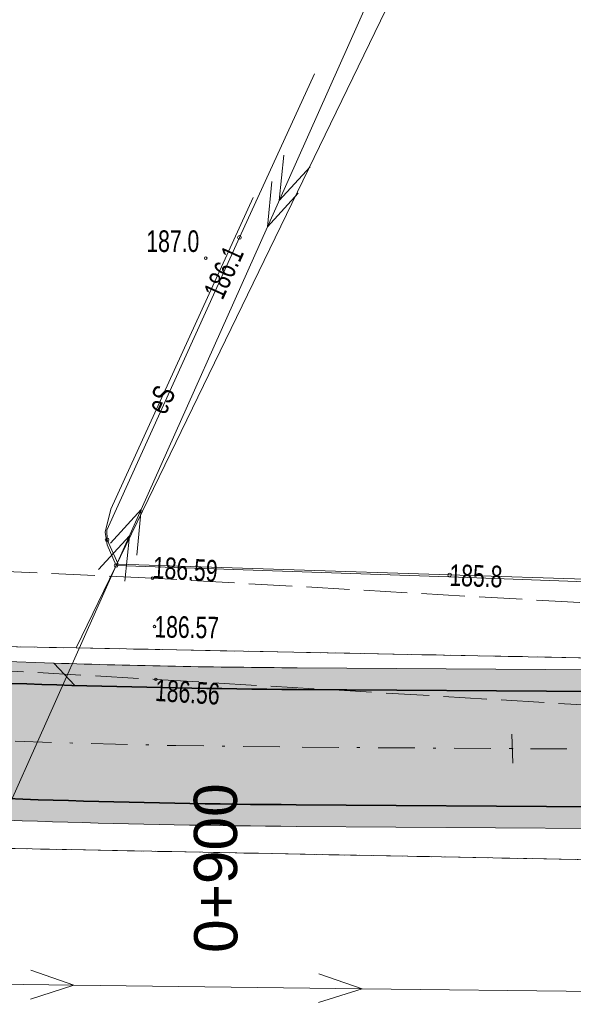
# Model space of a CAD drawing. Header units: millimetres. Extents: x 1024 to 29474, y -14562 to 6512.
# Tile 15 of 83: x 20872 to 20891, y 3050 to 3084. Entities that reach past the tile are written whole.
import ezdxf
from ezdxf.enums import TextEntityAlignment as Align

# ---------------------------------------------------------------- set-up
doc = ezdxf.new("R2010")
doc.units = ezdxf.units.MM
for name, pattern in [('2_OTKJ', [2, 1.5, -0.5]), ('4_SUEP_A', [0]), ('4_SUTP_A', [0]), ('DASHDOT', [25.4, 12.7, -6.35, 0, -6.35]), ('EGDE', [0]), ('EGKK', [2, 1.5, -0.5]), ('EGUG', [1, 0.5, -0.5])]:
    doc.linetypes.add(name, pattern=pattern)
for name, color, linetype, lineweight in [('D.O. Kilometraż', 250, 'Continuous', 20), ('D.O. Kr 15x30', 7, 'Continuous', 35), ('D.O. kresk jezdnia', 254, 'Continuous', 18), ('D.O. opornik 12x25', 1, 'Continuous', 35), ('D.O. oś pikieta', 250, 'DASHDOT', 20), ('D.O. Pobocze', 43, 'Continuous', 13), ('Dzialki', 7, 'EGDE', 18), ('Kontury', 3, 'EGKK', 18), ('OTK_L_0', 7, '2_OTKJ', 18), ('OTR_T_0', 7, 'Continuous', 18), ('OTR_T_1', 7, 'Continuous', 18), ('SUEP_E_T_0', 1, 'Continuous', 0), ('SUEP_L_0', 1, '4_SUEP_A', 18), ('SUER_T_0', 1, 'Continuous', 18), ('SUTP_L_0', 30, '4_SUTP_A', 18), ('SUTR_T_0', 30, 'Continuous', 18), ('Uzytki', 3, 'EGUG', 18)]:
    doc.layers.add(name, color=color, linetype=linetype, lineweight=lineweight)
doc.styles.get("Standard").update_dxf_attribs({"font": 'arial.ttf'})

# ---------------------------------------------------------------- blocks, each defined once
blk = doc.blocks.new('2_OTRN')
at = {"linetype": 'Continuous'}
blk.add_circle((0, 0), 0.045, dxfattribs=at)
blk = doc.blocks.new('2_OTRS')
at = {"linetype": 'Continuous'}
blk.add_circle((0, 0), 0.045, dxfattribs=at)
blk = doc.blocks.new('4_SUPS')
at = {"linetype": 'Continuous'}
blk.add_circle((0, 0), 0.0625, dxfattribs=at)
blk = doc.blocks.new('Wykno-Rudnik')
at = {"layer": 'Dzialki'}
for p, q in [((4720.962376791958, 3062.382323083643), (4795.992376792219, 3216.942323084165)), ((4712.032376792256, 3062.552323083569), (4720.962376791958, 3062.382323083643)), ((4720.962376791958, 3062.382323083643), (4769.492376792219, 3061.432323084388)), ((4781.222376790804, 3054.202323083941), (4717.792376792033, 3055.442323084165))]:
    blk.add_line(p, q, dxfattribs=at)
at = {"layer": 'Kontury'}
for p, q in [((4712.032376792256, 3062.552323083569), (4720.962376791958, 3062.382323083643)), ((4720.962376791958, 3062.382323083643), (4769.492376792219, 3061.432323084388)), ((4781.222376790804, 3054.202323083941), (4717.792376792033, 3055.442323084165))]:
    blk.add_line(p, q, dxfattribs=at)
at = {"layer": 'OTK_L_0', "linetype": '2_OTKJ'}
for p, q in [((4723.612376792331, 3064.802323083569), (4704.042376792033, 3065.702323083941)), ((4768.392376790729, 3062.242323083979), (4723.612376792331, 3064.802323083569)), ((4703.662376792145, 3062.432323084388), (4723.732376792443, 3061.292323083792)), ((4723.732376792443, 3061.292323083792), (4768.33237679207, 3058.632323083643))]:
    blk.add_line(p, q, dxfattribs=at)
at = {"layer": 'SUEP_L_0', "linetype": '4_SUEP_A'}
for p, q in [((4727.605636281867, 3076.995406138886), (4732.496796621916, 3087.9533507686)), ((4728.168046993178, 3079.482109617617), (4728.013232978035, 3077.908568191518)), ((4728.013232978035, 3077.908568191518), (4729.081209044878, 3079.074512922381)), ((4727.760450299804, 3078.568947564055), (4727.605636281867, 3076.995406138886)), ((4727.605636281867, 3076.995406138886), (4728.673612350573, 3078.161350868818)), ((4722.172376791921, 3067.192323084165), (4727.112376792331, 3078.012323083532)), ((4723.224117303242, 3067.179240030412), (4727.605636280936, 3076.995406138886)), ((4721.972376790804, 3066.402323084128), (4722.172376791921, 3067.192323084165)), ((4718.332956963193, 3056.221295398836), (4723.224117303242, 3067.179240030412)), ((4722.156141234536, 3066.013295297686), (4723.224117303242, 3067.179240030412)), ((4723.224117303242, 3067.179240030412), (4723.069303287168, 3065.605698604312)), ((4721.748544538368, 3065.100133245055), (4722.816520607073, 3066.266077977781)), ((4722.042376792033, 3065.962323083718), (4721.972376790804, 3066.402323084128)), ((4722.816520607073, 3066.266077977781), (4722.661706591, 3064.692536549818)), ((4722.352376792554, 3065.242323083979), (4722.042376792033, 3065.962323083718)), ((4734.232376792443, 3064.83232308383), (4722.352376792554, 3065.242323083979)), ((4750.222376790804, 3064.262323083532), (4734.232376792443, 3064.83232308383)), ((4720.887007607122, 3050.681563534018), (4719.39319431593, 3051.199754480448)), ((4730.886269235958, 3050.560044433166), (4729.392455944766, 3051.078235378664)), ((4720.887007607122, 3050.681563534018), (4715.887376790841, 3050.742323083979)), ((4719.381042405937, 3050.199828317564), (4720.887007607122, 3050.681563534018)), ((4730.886269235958, 3050.560044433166), (4720.887007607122, 3050.681563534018)), ((4729.380304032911, 3050.078309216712), (4730.886269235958, 3050.560044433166)), ((4740.885530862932, 3050.438525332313), (4730.886269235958, 3050.560044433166))]:
    blk.add_line(p, q, dxfattribs=at)
at = {"layer": 'SUTP_L_0', "linetype": '4_SUTP_A'}
for p, q in [((4726.632376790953, 3076.622323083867), (4729.242376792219, 3082.302323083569)), ((4722.032376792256, 3066.472323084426), (4726.632376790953, 3076.622323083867)), ((4722.042376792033, 3066.132323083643), (4722.032376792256, 3066.472323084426)), ((4722.422376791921, 3065.292323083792), (4722.042376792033, 3066.132323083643)), ((4733.922376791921, 3064.912323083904), (4722.422376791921, 3065.292323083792)), ((4749.352376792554, 3064.422323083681), (4733.922376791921, 3064.912323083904))]:
    blk.add_line(p, q, dxfattribs=at)
at = {"layer": 'Uzytki'}
for p, q in [((4712.032376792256, 3062.552323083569), (4720.962376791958, 3062.382323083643)), ((4720.962376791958, 3062.382323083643), (4769.492376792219, 3061.432323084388)), ((4717.792376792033, 3055.442323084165), (4781.222376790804, 3054.202323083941))]:
    blk.add_line(p, q, dxfattribs=at)
at = {"layer": 'OTR_T_0'}
for p in [(4723.612376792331, 3064.802323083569), (4723.682376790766, 3063.122323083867), (4723.732376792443, 3061.292323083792)]:
    blk.add_blockref('2_OTRS', p, dxfattribs=at)
at = {"layer": 'OTR_T_1'}
blk.add_blockref('2_OTRN', (4725.462376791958, 3075.902323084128), dxfattribs=at)
at = {"layer": 'SUER_T_0'}
blk.add_blockref('4_SUPS', (4722.352377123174, 3065.242322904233), dxfattribs=at)
at = {"layer": 'SUTR_T_0'}
for p in [(4726.632376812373, 3076.622323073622), (4722.042376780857, 3066.132323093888), (4733.922376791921, 3064.912323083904)]:
    blk.add_blockref('4_SUPS', p, dxfattribs=at)
at = {"layer": 'OTR_T_0', "lineweight": 9, "width": 0.7}
blk.add_text('186.59', height=0.75, rotation=356.7299999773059, dxfattribs=at).set_placement((4723.612376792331, 3064.802323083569))
blk.add_text('186.57', height=0.75, rotation=359.0100000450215, dxfattribs=at).set_placement((4723.682376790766, 3063.122323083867), align=Align.MIDDLE_LEFT)
blk.add_text('186.56', height=0.75, rotation=356.5900000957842, dxfattribs=at).set_placement((4723.732376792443, 3061.292323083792), align=Align.TOP_LEFT)
at = {"layer": 'OTR_T_1', "lineweight": 9, "width": 0.7}
blk.add_text('187.0', height=0.75, dxfattribs=at).set_placement((4725.238553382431, 3076.118807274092), align=Align.RIGHT)
at = {"layer": 'SUEP_E_T_0', "lineweight": 9, "width": 0.7}
blk.add_text('eS', height=0.75, rotation=65.46035906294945, dxfattribs=at).set_placement((4723.910169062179, 3070.998580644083), align=Align.MIDDLE)
at = {"layer": 'SUTR_T_0', "lineweight": 9, "width": 0.7}
blk.add_text('186.1', height=0.75, rotation=65.61988496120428, dxfattribs=at).set_placement((4726.463243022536, 3076.249125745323), align=Align.MIDDLE_RIGHT)
blk.add_text('185.8', height=0.75, rotation=358.1811082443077, dxfattribs=at).set_placement((4733.922376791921, 3064.912323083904), align=Align.MIDDLE_LEFT)

msp = doc.modelspace()

# ---------------------------------------------------------------- hatches: boundary and pattern name
at = {"layer": 'D.O. kresk jezdnia', "lineweight": 5, "ltscale": 0.3}
h = msp.add_hatch(color=256, dxfattribs=at)
h.dxf.hatch_style = 2
h.paths.add_polyline_path([(21652.32810901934, 3055.809806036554), (21656.16381894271, 3048.705339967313, -0.05551602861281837), (21662.38620806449, 3033.311750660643), (21666.34315578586, 3019.191307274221, -0.01291216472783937), (21670.7691486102, 3001.667589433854), (21674.83779725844, 2983.606647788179), (21676.88791733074, 2983.606647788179), (21672.72025384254, 3002.107121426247, 0.0129121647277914), (21668.26896963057, 3019.730974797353), (21664.31202190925, 3033.851418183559, 0.05551602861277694), (21657.9237024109, 3049.655503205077), (21654.07485333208, 3056.784305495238)])
h.paths.add_polyline_path([(21650.58136470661, 3054.835306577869), (21654.40393547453, 3047.755176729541, -0.05551602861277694), (21660.46039421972, 3032.772083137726), (21664.41734194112, 3018.651639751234, -0.0129121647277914), (21668.81804337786, 3001.228057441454), (21672.78767718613, 2983.606647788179), (21674.83779725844, 2983.606647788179), (21670.7691486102, 3001.667589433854, 0.01291216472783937), (21666.34315578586, 3019.19130727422), (21662.38620806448, 3033.311750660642, 0.05551602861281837), (21656.16381894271, 3048.705339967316), (21652.32810901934, 3055.809806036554)])
h.paths.add_polyline_path([(21562.42283301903, 3071.899739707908), (21563.73101682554, 3069.923547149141), (21628.6891158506, 3071.122628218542, -0.2859270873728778), (21651.37977312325, 3057.566304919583), (21652.32810901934, 3055.809806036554), (21654.07485333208, 3056.784305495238), (21653.14887731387, 3058.49938962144), (21653.13965659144, 3058.516468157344), (21653.14887731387, 3058.49938962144, 0.285725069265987), (21628.65220353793, 3073.122287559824)])
h.paths.add_polyline_path([(21563.73101682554, 3069.923547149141), (21565.03920063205, 3067.947354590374), (21628.72602816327, 3069.122968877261, -0.2859270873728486), (21649.60143285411, 3056.651151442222), (21649.61988965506, 3056.616141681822), (21650.58136470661, 3054.835306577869), (21652.32810901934, 3055.809806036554), (21651.37977312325, 3057.566304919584, 0.2859270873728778), (21628.6891158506, 3071.122628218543)])
h.paths.add_polyline_path([(21290.14464391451, 3061.718598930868), (21291.22365973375, 3059.756751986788), (21378.48749339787, 3062.950624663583, 0.007670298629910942), (21393.80651400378, 3063.746767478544), (21416.94617684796, 3065.305595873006, -0.0023118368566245), (21426.17533819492, 3065.884475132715), (21426.67894893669, 3067.916904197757, 0.002466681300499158), (21416.81174936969, 3067.301073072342), (21393.67208652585, 3065.742244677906, -0.007670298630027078), (21378.41434200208, 3064.949286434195)])
h.paths.add_polyline_path([(21291.22365973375, 3059.756751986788), (21292.30267555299, 3057.794905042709), (21378.56064479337, 3060.951962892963, 0.007670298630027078), (21393.94094148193, 3061.751290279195), (21417.08060432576, 3063.310118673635, -0.002156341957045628), (21425.67163043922, 3063.851654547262), (21426.17533819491, 3065.884475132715, 0.0023118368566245), (21416.94617684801, 3065.305595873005), (21393.80651400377, 3063.746767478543, -0.007670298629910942), (21378.4874933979, 3062.950624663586)])
h.paths.add_polyline_path([(21426.67894893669, 3067.916904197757), (21426.17533819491, 3065.884475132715, -0.006897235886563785), (21453.73599770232, 3067.104081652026), (21501.65672310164, 3068.562693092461, -0.002992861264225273), (21537.56000859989, 3069.440448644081), (21563.73101682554, 3069.923547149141), (21562.42283301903, 3071.899739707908), (21537.52309628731, 3071.440107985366, 0.002992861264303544), (21501.59587526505, 3070.561767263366), (21453.67514986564, 3069.103155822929, 0.006742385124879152)])
h.paths.add_polyline_path([(21518.60302765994, 3071.198048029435), (21517.47660262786, 3071.169348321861), (21517.52763880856, 3069.166246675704), (21518.65406384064, 3069.194946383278)])
h.paths.add_polyline_path([(21426.17533819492, 3065.884475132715), (21425.67163043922, 3063.851654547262, -0.007052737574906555), (21453.79684553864, 3065.105007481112), (21501.71757093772, 3066.563618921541, -0.002992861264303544), (21537.59692091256, 3067.4407893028), (21565.03920063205, 3067.947354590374), (21563.73101682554, 3069.923547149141), (21537.56000859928, 3069.440448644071, 0.002992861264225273), (21501.65672310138, 3068.562693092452), (21453.7359977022, 3067.104081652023, 0.006897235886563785)])
h.paths.add_polyline_path([(21144.25798178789, 3056.716451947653), (21142.97458356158, 3054.694494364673), (21248.15278663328, 3056.47061366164, 0.004924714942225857), (21277.72918366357, 3057.261512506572), (21292.30267555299, 3057.794905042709), (21291.22365973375, 3059.756751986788), (21277.65603226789, 3059.260174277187, -0.004924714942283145), (21248.11901792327, 3058.47032855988)])
h.paths.add_polyline_path([(21249.43586078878, 3058.876104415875), (21248.49849443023, 3058.860275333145), (21248.51106987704, 3058.115582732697), (21249.44843623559, 3058.131411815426)])
h.paths.add_polyline_path([(21249.43586078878, 3058.876104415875), (21248.49849443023, 3058.860275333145), (21248.51106987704, 3058.115582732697), (21249.44843623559, 3058.131411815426)])
h.paths.add_polyline_path([(21145.54138001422, 3058.738409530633), (21144.25798178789, 3056.716451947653), (21248.11901792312, 3058.470328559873, 0.004924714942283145), (21277.65603226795, 3059.260174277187), (21291.22365973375, 3059.756751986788), (21290.14464391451, 3061.718598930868), (21277.58288087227, 3061.258836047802, -0.004924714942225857), (21248.08524921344, 3060.470043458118)])
h.paths.add_polyline_path([(21672.78767718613, 2983.606647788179), (21674.30319525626, 2976.87918474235, 0.006289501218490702), (21678.21970353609, 2961.146075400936), (21681.72567559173, 2947.431662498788), (21683.60447119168, 2940.08232308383), (21686.4482894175, 2940.820746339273), (21680.3034797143, 2961.710473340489, -0.01612911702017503), (21676.2543004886, 2977.318716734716), (21674.83779725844, 2983.606647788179)])
h.paths.add_polyline_path([(21674.83779725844, 2983.606647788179), (21676.2543004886, 2977.318716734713, 0.01612911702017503), (21680.3034797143, 2961.710473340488), (21686.4482894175, 2940.820746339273), (21688.60883228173, 2941.381750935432), (21685.5630991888, 2950.917212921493), (21682.22219151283, 2962.274871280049, -0.01612911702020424), (21678.20540572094, 2977.758248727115), (21676.88791733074, 2983.606647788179)])
h.paths.add_polyline_path([(20999.05918192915, 3057.638264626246), (21076.27273195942, 3055.944989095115, 0.00970315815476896), (21095.67715967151, 3055.896079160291), (21144.25798178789, 3056.716451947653), (21145.54138001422, 3058.738409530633), (21095.64339096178, 3057.895794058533, -0.009703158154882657), (21076.3165809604, 3057.944508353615), (20999.88168510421, 3059.620708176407)])
h.paths.add_polyline_path([(20998.23667875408, 3055.655821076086), (21076.22888295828, 3053.945469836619, 0.009703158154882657), (21095.71092838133, 3053.896364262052), (21142.97458356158, 3054.694494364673), (21144.25798178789, 3056.716451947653), (21095.6771596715, 3055.896079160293, -0.00970315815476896), (21076.27273195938, 3055.944989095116), (20999.05918192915, 3057.638264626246)])
h.paths.add_polyline_path([(20871.97062815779, 3057.141210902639, 0.006872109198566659), (20881.64403613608, 3056.94133005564), (20943.82256097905, 3056.511297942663, -0.00375258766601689), (20988.8182793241, 3055.862364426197), (20998.23667875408, 3055.655821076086), (20999.05918192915, 3057.638264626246), (20988.86212832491, 3057.861883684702, 0.003752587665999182), (20943.83639282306, 3058.511250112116), (20881.65786798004, 3058.941282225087, -0.006267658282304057), (20872.88515089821, 3059.11194300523)])
h.paths.add_polyline_path([(20872.8851508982, 3059.111943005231, 0.006267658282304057), (20881.65786798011, 3058.941282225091), (20943.83639282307, 3058.511250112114, -0.003752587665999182), (20988.86212832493, 3057.8618836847), (20999.05918192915, 3057.638264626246), (20999.88168510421, 3059.620708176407), (20988.90597732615, 3059.861402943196, 0.003752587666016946), (20943.85022466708, 3060.511202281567), (20881.67169982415, 3060.941234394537, -0.005655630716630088), (20873.80062135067, 3061.084717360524)])
h.paths.add_polyline_path([(20982.33130597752, 3057.614582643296), (20983.26861718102, 3057.595768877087), (20983.28356381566, 3058.340417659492), (20982.34625261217, 3058.359231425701)])
h.paths.add_polyline_path([(20982.33130597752, 3057.614582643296), (20983.26861718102, 3057.595768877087), (20983.28356381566, 3058.340417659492), (20982.34625261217, 3058.359231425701)])
edge = h.paths.add_edge_path()
edge.add_line((20848.39419959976, 3062.767294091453), (20785.86977215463, 3069.212581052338))
edge.add_line((20785.86977215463, 3069.212581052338), (20785.66469030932, 3067.223123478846))
edge.add_line((20785.66469030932, 3067.223123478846), (20848.18911775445, 3060.777836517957))
edge.add_arc((20884.0784406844, 3408.932911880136), 350.000000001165, -95.88550698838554, -91.83267896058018)
edge.add_line((20872.88515089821, 3059.11194300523), (20873.80062135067, 3061.084717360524))
edge.add_arc((20884.07844068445, 3408.932911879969), 348.0000000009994, 264.11449301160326, 268.30758243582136, ccw=False)
edge = h.paths.add_edge_path()
edge.add_line((20848.18911775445, 3060.777836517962), (20785.66469030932, 3067.223123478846))
edge.add_line((20785.66469030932, 3067.223123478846), (20785.459608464, 3065.233665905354))
edge.add_line((20785.459608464, 3065.233665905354), (20847.98403590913, 3058.788378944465))
edge.add_arc((20884.07844068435, 3408.932911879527), 352.0000000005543, -95.88550698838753, -91.97120292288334)
edge.add_line((20871.97062815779, 3057.141210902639), (20872.8851508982, 3059.111943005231))
edge.add_arc((20884.07844068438, 3408.932911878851), 349.9999999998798, 264.1144930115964, 268.16732103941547, ccw=False)
at = {"layer": 'D.O. oś pikieta', "ltscale": 0.3}
h = msp.add_hatch(color=256, dxfattribs=at)
h.dxf.hatch_style = 1
h.paths.add_polyline_path([(20879.13975885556, 3059.568674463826, -0.414213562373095), (20879.74263698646, 3058.971566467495, -0.414213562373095), (20879.14552899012, 3058.368688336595), (20879.14264392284, 3058.968681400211)])
at = {"layer": 'D.O. Pobocze'}
h = msp.add_hatch(dxfattribs=at)
h.set_pattern_fill('GRAVL1', color=256, scale=0.03, style=2)
h.set_pattern_definition([(228.0128, (12153.59073439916, 0.7619999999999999), (-6.095998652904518, -6.858001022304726), [0.102516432, -10.149145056]), (184.9696999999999, (12153.52215439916, 0.6858), (9.144000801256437, 0.7619933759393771), [0.175921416, -17.41621485]), (132.5104, (12153.34689439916, 0.6705599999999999), (7.619992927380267, -8.38200660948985), [0.124044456, -12.280416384]), (267.2737, (12153.04971439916, 0.4800599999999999), (0.7619969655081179, 15.24000022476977), [0.160201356, -15.859931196]), (292.8337, (12153.04209439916, 0.32004), (-3.810007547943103, 9.143997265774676), [0.15709011, -15.551942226]), (357.2737, (12153.10305439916, 0.17526), (-15.24000022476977, 0.7619969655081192), [0.160201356, -15.859931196]), (37.6942, (12153.26307439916, 0.16764), (-9.906005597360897, -7.619992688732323), [0.211858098, -20.973934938]), (72.2553, (12153.43071439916, 0.29718), (5.334008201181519, 16.76399712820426), [0.200015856, -19.801576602]), (121.4296, (12153.49167439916, 0.48768), (-6.096006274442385, 9.905996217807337), [0.1607438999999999, -15.91366362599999]), (175.2364, (12153.40785439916, 0.62484), (8.382000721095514, -0.76199354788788), [0.1835139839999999, -8.992181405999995]), (222.3973999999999, (12153.22497439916, 0.6400800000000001), (-9.14400560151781, -8.381993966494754), [0.237323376, -23.49503175]), (138.8141, (12153.80409439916, 0.47244), (-5.334002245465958, 4.571997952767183), [0.081001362, -8.019169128]), (171.4692, (12153.74313439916, 0.5257800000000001), (9.905998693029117, -1.52400602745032), [0.1541045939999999, -15.25639138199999]), (225, (12153.59073439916, 0.54864), (-1.06581410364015e-16, -0.7620002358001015), [0.107762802, -0.969867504]), (203.1985999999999, (12153.53739439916, 0.6400800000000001), (3.809999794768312, 1.524001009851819), [0.058032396, -5.74518663]), (291.8014, (12153.48405439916, 0.61722), (-0.7619999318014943, 2.286000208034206), [0.082069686, -4.021426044]), (30.9638, (12153.51453439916, 0.54102), (2.285998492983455, 1.524001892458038), [0.1332958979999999, -4.309889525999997]), (161.5651, (12153.62883439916, 0.6096000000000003), (1.524000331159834, -0.7619987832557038), [0.09638614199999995, -2.313269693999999]), (16.38950000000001, (12153.04209439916, 0.61722), (7.620001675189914, 2.285994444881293), [0.1350264, -13.36764789]), (70.3462, (12153.17163439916, 0.65532), (-3.047996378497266, -8.382001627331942), [0.113279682, -11.214664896]), (293.1986, (12153.62883439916, 0.7619999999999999), (-1.524001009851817, 3.809999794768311), [0.11606403, -5.687154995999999]), (343.6105, (12153.67455439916, 0.65532), (-7.620001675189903, 2.285994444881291), [0.1350263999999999, -13.36764788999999]), (339.444, (12153.04209439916, 0.1447800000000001), (-3.810001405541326, 1.523996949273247), [0.13021056, -6.380320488]), (294.7751, (12153.16401439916, 0.09906), (-3.809994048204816, 8.382002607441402), [0.109101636, -10.80107796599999]), (66.80140000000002, (12153.63645439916, 0), (1.524001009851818, 3.80999979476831), [0.11606403, -5.687154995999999]), (17.354, (12153.68217439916, 0.10668), (-9.90600153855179, -3.047995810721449), [0.1277348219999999, -12.64571308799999]), (69.444, (12153.26307439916, 0), (-1.52399694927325, -3.810001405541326), [0.06510528, -6.445425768]), (101.3099, (12153.59073439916, 0), (-0.7619981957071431, 3.048000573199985), [0.03885437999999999, -3.846598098]), (165.9638, (12153.58311439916, 0.03810000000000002), (2.286000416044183, -0.7619985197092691), [0.15709011, -2.9847159]), (186.0089999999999, (12153.43071439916, 0.07620000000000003), (7.619999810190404, 0.7619994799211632), [0.1455801, -14.412409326]), (303.6901, (12153.51453439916, 0.47244), (-0.7620010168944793, 1.523999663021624), [0.109897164, -2.637532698]), (353.1572, (12153.57549439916, 0.3809999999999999), (12.95399951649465, -1.524006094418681), [0.191867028, -18.994803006]), (60.94540000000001, (12153.76599439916, 0.35814), (-3.04800002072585, -5.334000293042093), [0.07845247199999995, -7.766817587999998]), (90, (12153.80409439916, 0.42672), (-0.7619999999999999, 0.7619999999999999), [0.04572, -0.71628]), (120.2564, (12153.41547439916, 0.09906), (3.047996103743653, -5.334001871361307), [0.105860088, -10.48018224]), (48.01280000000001, (12153.36213439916, 0.1905), (6.095998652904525, 6.858001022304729), [0.205032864, -10.046628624]), (0, (12153.49929439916, 0.3429), (0.7619999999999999, 0.7619999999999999), [0.19812, -0.5638799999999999]), (325.3047999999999, (12153.69741439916, 0.3429), (-7.61999562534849, 5.334006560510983), [0.120482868, -11.927794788]), (254.0546, (12153.79647439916, 0.27432), (-0.7619999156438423, -3.048000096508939), [0.110948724, -5.436495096]), (207.6459999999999, (12153.76599439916, 0.16764), (-14.47799680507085, -7.620005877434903), [0.18064353, -17.883739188]), (175.4261, (12153.60597439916, 0.08381999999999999), (-9.906000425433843, 0.7619960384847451), [0.1911088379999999, -18.91975438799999])])
h.paths.add_polyline_path([(20787.89665739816, 3064.982444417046), (20787.0737051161, 3064.31330351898), (20847.90713021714, 3058.042332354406, 0.02395595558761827), (20881.63884919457, 3056.191347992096), (20928.05791278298, 3055.870309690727), (20927.31311766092, 3056.62547869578), (20881.64403613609, 3056.941330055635, -0.02395595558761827), (20847.98403590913, 3058.78837894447)])
h.paths.add_polyline_path([(20774.74588970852, 3065.951078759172, -0.008741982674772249), (20777.30486202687, 3065.906379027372, -0.01241046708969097), (20780.92166615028, 3065.689541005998), (20781.59050079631, 3064.876301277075, 0.02372379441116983), (20774.74588970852, 3065.201244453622), (20774.74584247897, 3065.951078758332)])
h = msp.add_hatch(dxfattribs=at)
h.set_pattern_fill('GRAVL1', color=256, scale=0.03, style=2)
h.set_pattern_definition([(228.0128, (12153.59073439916, 0.7619999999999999), (-6.095998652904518, -6.858001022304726), [0.102516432, -10.149145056]), (184.9696999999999, (12153.52215439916, 0.6858), (9.144000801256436, 0.761993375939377), [0.175921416, -17.41621485]), (132.5104, (12153.34689439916, 0.6705599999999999), (7.619992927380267, -8.38200660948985), [0.124044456, -12.280416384]), (267.2737, (12153.04971439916, 0.4800599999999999), (0.7619969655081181, 15.24000022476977), [0.160201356, -15.859931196]), (292.8337, (12153.04209439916, 0.32004), (-3.810007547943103, 9.143997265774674), [0.15709011, -15.551942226]), (357.2737, (12153.10305439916, 0.17526), (-15.24000022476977, 0.7619969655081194), [0.160201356, -15.859931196]), (37.6942, (12153.26307439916, 0.16764), (-9.906005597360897, -7.619992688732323), [0.211858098, -20.973934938]), (72.2553, (12153.43071439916, 0.29718), (5.334008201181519, 16.76399712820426), [0.200015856, -19.801576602]), (121.4296, (12153.49167439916, 0.48768), (-6.096006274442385, 9.905996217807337), [0.1607438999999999, -15.91366362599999]), (175.2364, (12153.40785439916, 0.62484), (8.382000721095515, -0.76199354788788), [0.1835139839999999, -8.992181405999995]), (222.3973999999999, (12153.22497439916, 0.6400800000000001), (-9.14400560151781, -8.381993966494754), [0.237323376, -23.49503175]), (138.8141, (12153.80409439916, 0.47244), (-5.334002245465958, 4.571997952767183), [0.081001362, -8.019169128]), (171.4692, (12153.74313439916, 0.5257800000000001), (9.905998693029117, -1.52400602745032), [0.1541045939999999, -15.25639138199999]), (225, (12153.59073439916, 0.54864), (-1.06581410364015e-16, -0.7620002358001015), [0.107762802, -0.969867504]), (203.1985999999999, (12153.53739439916, 0.6400800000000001), (3.80999979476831, 1.524001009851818), [0.058032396, -5.74518663]), (291.8014, (12153.48405439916, 0.61722), (-0.7619999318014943, 2.286000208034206), [0.082069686, -4.021426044]), (30.9638, (12153.51453439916, 0.54102), (2.285998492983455, 1.524001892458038), [0.1332958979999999, -4.309889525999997]), (161.5651, (12153.62883439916, 0.6096000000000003), (1.524000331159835, -0.7619987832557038), [0.09638614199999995, -2.313269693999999]), (16.38950000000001, (12153.04209439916, 0.61722), (7.620001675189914, 2.285994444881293), [0.1350264, -13.36764789]), (70.3462, (12153.17163439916, 0.65532), (-3.047996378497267, -8.382001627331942), [0.113279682, -11.214664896]), (293.1986, (12153.62883439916, 0.7619999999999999), (-1.524001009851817, 3.809999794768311), [0.11606403, -5.687154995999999]), (343.6105, (12153.67455439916, 0.65532), (-7.620001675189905, 2.285994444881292), [0.1350263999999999, -13.36764788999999]), (339.444, (12153.04209439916, 0.1447800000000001), (-3.810001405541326, 1.523996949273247), [0.13021056, -6.380320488]), (294.7751, (12153.16401439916, 0.09906), (-3.809994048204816, 8.382002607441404), [0.109101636, -10.80107796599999]), (66.80140000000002, (12153.63645439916, 0), (1.524001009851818, 3.80999979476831), [0.11606403, -5.687154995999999]), (17.354, (12153.68217439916, 0.10668), (-9.90600153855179, -3.047995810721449), [0.1277348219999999, -12.64571308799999]), (69.444, (12153.26307439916, 0), (-1.52399694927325, -3.810001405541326), [0.06510528, -6.445425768]), (101.3099, (12153.59073439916, 0), (-0.7619981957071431, 3.048000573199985), [0.03885437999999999, -3.846598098]), (165.9638, (12153.58311439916, 0.03810000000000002), (2.286000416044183, -0.7619985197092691), [0.15709011, -2.9847159]), (186.0089999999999, (12153.43071439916, 0.07620000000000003), (7.619999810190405, 0.7619994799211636), [0.1455801, -14.412409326]), (303.6901, (12153.51453439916, 0.47244), (-0.7620010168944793, 1.523999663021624), [0.109897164, -2.637532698]), (353.1572, (12153.57549439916, 0.3809999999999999), (12.95399951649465, -1.524006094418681), [0.191867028, -18.994803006]), (60.94540000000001, (12153.76599439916, 0.35814), (-3.04800002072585, -5.334000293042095), [0.07845247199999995, -7.766817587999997]), (90, (12153.80409439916, 0.42672), (-0.7619999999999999, 0.7619999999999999), [0.04572, -0.71628]), (120.2564, (12153.41547439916, 0.09906), (3.047996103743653, -5.334001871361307), [0.105860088, -10.48018224]), (48.01280000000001, (12153.36213439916, 0.1905), (6.095998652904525, 6.858001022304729), [0.205032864, -10.046628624]), (0, (12153.49929439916, 0.3429), (0.7619999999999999, 0.7619999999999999), [0.19812, -0.5638799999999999]), (325.3047999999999, (12153.69741439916, 0.3429), (-7.61999562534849, 5.334006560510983), [0.120482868, -11.927794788]), (254.0546, (12153.79647439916, 0.27432), (-0.7619999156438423, -3.048000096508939), [0.110948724, -5.436495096]), (207.6459999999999, (12153.76599439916, 0.16764), (-14.47799680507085, -7.620005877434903), [0.18064353, -17.883739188]), (175.4261, (12153.60597439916, 0.08381999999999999), (-9.906000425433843, 0.7619960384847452), [0.1911088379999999, -18.91975438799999])])
h.paths.add_polyline_path([(21671.74993793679, 2984.800505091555), (21672.93738508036, 2979.529365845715), (21673.83387403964, 2978.96252588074), (21672.31682926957, 2985.696766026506)])
h.paths.add_polyline_path([(20780.92166615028, 3065.689541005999), (20781.59050079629, 3064.876301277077), (20787.0737051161, 3064.31330351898), (20787.89665739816, 3064.982444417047), (20786.89076877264, 3065.086135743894), (20785.459608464, 3065.233665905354), (20782.23137706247, 3065.566445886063, 0.004505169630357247)])
h.paths.add_polyline_path([(21002.79066744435, 3054.805772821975), (21008.0024110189, 3054.691480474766), (21008.76868495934, 3055.424856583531), (21001.98845396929, 3055.573545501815)])
h.paths.add_polyline_path([(21153.80328241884, 3054.877356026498), (21154.56583877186, 3054.140126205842), (21160.73849470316, 3054.244362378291), (21161.4757245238, 3055.006918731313)])
h.paths.add_polyline_path([(20866.98351910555, 3061.353045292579, 0.005017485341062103), (20873.96234257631, 3061.079976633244), (20873.237351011, 3061.852181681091), (20867.76290975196, 3062.066416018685)])
h.paths.add_polyline_path([(21171.1532494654, 3055.170340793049), (21178.15221348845, 3055.288530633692), (21177.41501008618, 3054.525974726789), (21171.9147360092, 3054.433092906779), (21171.1532494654, 3055.170340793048), (21171.15243594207, 3055.171128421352)])
h.paths.add_polyline_path([(21270.64192325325, 3057.018869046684), (21270.64150221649, 3057.019263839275), (21270.64192325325, 3057.018869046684), (21271.41568466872, 3056.293337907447), (21275.81051104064, 3056.442049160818), (21276.53374267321, 3057.218235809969), (21270.65430794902, 3057.019263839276, -2.06241455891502e-06)])
h.paths.add_polyline_path([(20928.05791278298, 3055.870309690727), (20933.52523721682, 3055.83249719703), (20934.28040622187, 3056.577292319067), (20927.31311766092, 3056.62547869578)])
h.paths.add_polyline_path([(21039.88581348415, 3053.992284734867), (21045.52024154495, 3053.868723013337), (21046.28650464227, 3054.602099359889), (21039.15243713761, 3054.758547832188)])
h.paths.add_polyline_path([(21080.31227379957, 3053.122467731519), (21085.78946312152, 3053.076881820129), (21086.54163136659, 3053.825282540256), (21086.5423600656, 3053.826007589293), (21080.56313062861, 3053.869141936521, -0.0004950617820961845), (21079.56914818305, 3053.883338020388), (21080.31227379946, 3053.122467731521)])
h.paths.add_polyline_path([(21181.41266881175, 3055.343589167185), (21182.17522516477, 3054.60635934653), (21187.69630141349, 3054.699592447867), (21188.43291491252, 3055.46151130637), (21188.43353123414, 3055.462148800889)])
h.paths.add_polyline_path([(21138.92886676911, 3054.626175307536), (21139.67553420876, 3053.888677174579), (21145.20235340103, 3053.982007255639), (21145.9421808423, 3054.744607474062)])
h.paths.add_polyline_path([(21203.47814524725, 3055.716203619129), (21204.24070160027, 3054.978973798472), (21209.73966997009, 3055.071833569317), (21210.47689979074, 3055.834389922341)])
h.paths.add_polyline_path([(21064.46616233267, 3058.204385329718), (21071.46343689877, 3058.050936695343), (21070.73005990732, 3058.817199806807), (21065.22384523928, 3058.937949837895)])
h.paths.add_polyline_path([(20935.07069425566, 3056.571826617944), (20935.81548937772, 3055.81665761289), (20941.27078896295, 3055.7789282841), (20942.025957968, 3056.523723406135)])
h.paths.add_polyline_path([(21294.12795413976, 3057.861710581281), (21294.9048840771, 3057.139644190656), (21300.42709594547, 3057.341758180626), (21301.16918332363, 3058.119420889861)])
h.paths.add_polyline_path([(21276.73024107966, 3057.225283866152, 0.0001663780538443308), (21277.72918366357, 3057.261512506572), (21282.47197947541, 3057.435099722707), (21283.71504709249, 3057.480596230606), (21283.05094143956, 3056.705787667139), (21277.51125982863, 3056.503054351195)])
h.paths.add_polyline_path([(21014.75482048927, 3059.294543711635), (21014.75422262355, 3059.29398697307), (21014.75482048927, 3059.294543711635), (21021.74356630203, 3059.141282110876), (21021.01284013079, 3059.907487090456), (21015.54188268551, 3060.027463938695)])
h.paths.add_polyline_path([(20965.9418328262, 3056.276709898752, -0.0005426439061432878), (20972.44844703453, 3056.17663219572), (20971.694586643, 3055.455136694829, -1.350933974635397e-05), (20966.6950226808, 3055.555856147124), (20965.9418328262, 3056.276709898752), (20965.93714406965, 3056.281197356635)])
h.paths.add_polyline_path([(21105.64064717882, 3054.064045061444), (21106.40320353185, 3053.326815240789), (21111.88890661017, 3053.419451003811), (21112.62475559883, 3054.181984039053), (21105.64064717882, 3054.064045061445), (21105.63765268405, 3054.066940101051)])
h.paths.add_polyline_path([(20915.6801439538, 3060.706029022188), (20922.31554307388, 3060.660138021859), (20921.57074795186, 3061.415307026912), (20916.43531295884, 3061.450824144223)])
h.paths.add_polyline_path([(21082.25982214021, 3057.849655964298, 0.003202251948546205), (21088.63860159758, 3057.826781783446), (21088.27408982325, 3058.190910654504), (21088.24980872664, 3058.215166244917), (21086.85000801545, 3058.592852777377), (21082.99830168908, 3058.592852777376)])
h.paths.add_polyline_path([(21173.94656166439, 3059.218081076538), (21180.51508045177, 3059.329002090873), (21179.92342549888, 3059.903347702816), (21174.51091819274, 3059.801825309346)])
h.paths.add_polyline_path([(21192.01847010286, 3059.523257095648), (21198.46887536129, 3059.632183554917), (21198.46872214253, 3059.632327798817), (21197.82055812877, 3060.242525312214), (21192.61836747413, 3060.143763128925)])
h.paths.add_polyline_path([(21238.30221033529, 3056.304269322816), (21238.75446006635, 3055.867040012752), (21243.77401601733, 3055.890717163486), (21244.30665412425, 3056.405664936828)])
h.paths.add_polyline_path([(20940.19543447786, 3060.536479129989), (20943.85022466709, 3060.511202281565, -0.0001981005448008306), (20946.22895232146, 3060.493808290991), (20945.74464697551, 3060.981870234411), (20945.74464697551, 3060.982092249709), (20945.49469400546, 3060.986940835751), (20940.74540370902, 3061.078893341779)])
h.paths.add_polyline_path([(21138.15288068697, 3058.613641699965), (21144.17067799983, 3058.715262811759), (21144.17042921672, 3058.715503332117), (21143.6448502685, 3059.223626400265), (21138.64441638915, 3059.131025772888)])
h.paths.add_polyline_path([(21108.69767300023, 3058.57668988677), (21108.24512630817, 3058.108596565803), (21108.24481681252, 3058.10827643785), (21108.24512630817, 3058.108596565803), (21114.15395371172, 3058.20837752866), (21113.67783641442, 3058.66868169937), (21112.79447119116, 3058.652323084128)])
h.paths.add_polyline_path([(20934.28040622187, 3056.577292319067), (20933.52523721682, 3055.832497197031), (20935.81548937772, 3055.81665761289), (20935.07069425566, 3056.571826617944)])
h = msp.add_hatch(dxfattribs=at)
h.set_pattern_fill('GRAVL1', color=256, scale=0.03, style=2)
h.set_pattern_definition([(228.0128, (12153.59073439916, 0.7619999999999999), (-6.095998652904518, -6.858001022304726), [0.102516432, -10.149145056]), (184.9696999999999, (12153.52215439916, 0.6858), (9.144000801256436, 0.761993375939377), [0.175921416, -17.41621485]), (132.5104, (12153.34689439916, 0.6705599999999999), (7.619992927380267, -8.38200660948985), [0.124044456, -12.280416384]), (267.2737, (12153.04971439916, 0.4800599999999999), (0.7619969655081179, 15.24000022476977), [0.160201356, -15.859931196]), (292.8337, (12153.04209439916, 0.32004), (-3.810007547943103, 9.143997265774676), [0.15709011, -15.551942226]), (357.2737, (12153.10305439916, 0.17526), (-15.24000022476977, 0.7619969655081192), [0.160201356, -15.859931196]), (37.6942, (12153.26307439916, 0.16764), (-9.906005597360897, -7.619992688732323), [0.211858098, -20.973934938]), (72.2553, (12153.43071439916, 0.29718), (5.334008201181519, 16.76399712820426), [0.200015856, -19.801576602]), (121.4296, (12153.49167439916, 0.48768), (-6.096006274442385, 9.905996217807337), [0.1607438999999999, -15.91366362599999]), (175.2364, (12153.40785439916, 0.62484), (8.382000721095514, -0.76199354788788), [0.1835139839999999, -8.992181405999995]), (222.3973999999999, (12153.22497439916, 0.6400800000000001), (-9.14400560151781, -8.381993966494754), [0.237323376, -23.49503175]), (138.8141, (12153.80409439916, 0.47244), (-5.334002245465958, 4.571997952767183), [0.081001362, -8.019169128]), (171.4692, (12153.74313439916, 0.5257800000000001), (9.905998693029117, -1.52400602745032), [0.1541045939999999, -15.25639138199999]), (225, (12153.59073439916, 0.54864), (-1.06581410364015e-16, -0.7620002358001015), [0.107762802, -0.969867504]), (203.1985999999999, (12153.53739439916, 0.6400800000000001), (3.80999979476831, 1.524001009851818), [0.058032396, -5.74518663]), (291.8014, (12153.48405439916, 0.61722), (-0.7619999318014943, 2.286000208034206), [0.082069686, -4.021426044]), (30.9638, (12153.51453439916, 0.54102), (2.285998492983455, 1.524001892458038), [0.1332958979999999, -4.309889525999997]), (161.5651, (12153.62883439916, 0.6096000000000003), (1.524000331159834, -0.7619987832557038), [0.09638614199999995, -2.313269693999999]), (16.38950000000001, (12153.04209439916, 0.61722), (7.620001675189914, 2.285994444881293), [0.1350264, -13.36764789]), (70.3462, (12153.17163439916, 0.65532), (-3.047996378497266, -8.382001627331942), [0.113279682, -11.214664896]), (293.1986, (12153.62883439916, 0.7619999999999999), (-1.524001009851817, 3.809999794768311), [0.11606403, -5.687154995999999]), (343.6105, (12153.67455439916, 0.65532), (-7.620001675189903, 2.285994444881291), [0.1350263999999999, -13.36764788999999]), (339.444, (12153.04209439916, 0.1447800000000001), (-3.810001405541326, 1.523996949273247), [0.13021056, -6.380320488]), (294.7751, (12153.16401439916, 0.09906), (-3.809994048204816, 8.382002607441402), [0.109101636, -10.80107796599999]), (66.80140000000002, (12153.63645439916, 0), (1.524001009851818, 3.80999979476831), [0.11606403, -5.687154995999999]), (17.354, (12153.68217439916, 0.10668), (-9.90600153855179, -3.047995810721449), [0.1277348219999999, -12.64571308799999]), (69.444, (12153.26307439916, 0), (-1.52399694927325, -3.810001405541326), [0.06510528, -6.445425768]), (101.3099, (12153.59073439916, 0), (-0.7619981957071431, 3.048000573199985), [0.03885437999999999, -3.846598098]), (165.9638, (12153.58311439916, 0.03810000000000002), (2.286000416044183, -0.7619985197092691), [0.15709011, -2.9847159]), (186.0089999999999, (12153.43071439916, 0.07620000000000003), (7.619999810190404, 0.7619994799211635), [0.1455801, -14.412409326]), (303.6901, (12153.51453439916, 0.47244), (-0.7620010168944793, 1.523999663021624), [0.109897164, -2.637532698]), (353.1572, (12153.57549439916, 0.3809999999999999), (12.95399951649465, -1.524006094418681), [0.191867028, -18.994803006]), (60.94540000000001, (12153.76599439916, 0.35814), (-3.04800002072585, -5.334000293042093), [0.07845247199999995, -7.766817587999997]), (90, (12153.80409439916, 0.42672), (-0.7619999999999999, 0.7619999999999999), [0.04572, -0.71628]), (120.2564, (12153.41547439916, 0.09906), (3.047996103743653, -5.334001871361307), [0.105860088, -10.48018224]), (48.01280000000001, (12153.36213439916, 0.1905), (6.095998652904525, 6.858001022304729), [0.205032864, -10.046628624]), (0, (12153.49929439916, 0.3429), (0.7619999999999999, 0.7619999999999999), [0.19812, -0.5638799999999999]), (325.3047999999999, (12153.69741439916, 0.3429), (-7.61999562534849, 5.334006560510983), [0.120482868, -11.927794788]), (254.0546, (12153.79647439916, 0.27432), (-0.7619999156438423, -3.048000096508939), [0.110948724, -5.436495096]), (207.6459999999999, (12153.76599439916, 0.16764), (-14.47799680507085, -7.620005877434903), [0.18064353, -17.883739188]), (175.4261, (12153.60597439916, 0.08381999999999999), (-9.906000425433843, 0.7619960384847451), [0.1911088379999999, -18.91975438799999])])
h.paths.add_polyline_path([(20945.74464697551, 3060.981870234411), (20946.22895232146, 3060.49380829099, -0.003554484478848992), (20988.90597732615, 3059.861402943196), (21014.75482048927, 3059.294543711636), (21015.54188268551, 3060.027463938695), (20988.92242070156, 3060.611222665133, 0.0004427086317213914), (20983.60622536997, 3060.72309639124), (20967.38447119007, 3060.562323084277), (20951.90447119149, 3060.86232308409)])
h.paths.add_polyline_path([(21021.74356630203, 3059.141282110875), (21021.01284013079, 3059.907487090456), (21065.22384523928, 3058.937949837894), (21064.46616598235, 3058.204388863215), (21064.46616233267, 3058.204385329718)])
h.paths.add_polyline_path([(20873.23735101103, 3061.85218168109, 0.006077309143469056), (20881.67688676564, 3061.691216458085), (20916.43531295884, 3061.450824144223), (20915.6801439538, 3060.706029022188), (20881.67169982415, 3060.941234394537, -0.005539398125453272), (20873.96234257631, 3061.079976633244)])
h.paths.add_polyline_path([(21114.15395371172, 3058.208377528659), (21138.15288068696, 3058.613641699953), (21138.15288098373, 3058.613641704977), (21138.15288068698, 3058.613641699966), (21138.64441638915, 3059.131025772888), (21113.67783641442, 3058.66868169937)])
h.paths.add_polyline_path([(20922.31554307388, 3060.660138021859), (20940.19543447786, 3060.536479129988), (20940.74540370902, 3061.078893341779), (20924.43026481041, 3061.395530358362), (20921.57074795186, 3061.415307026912)])
h.paths.add_polyline_path([(21088.24980872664, 3058.215166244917), (21088.33447119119, 3058.192323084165), (21090.04447119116, 3058.232323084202), (21108.69767300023, 3058.57668988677), (21108.24512630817, 3058.108596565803), (21095.64339096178, 3057.895794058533, -0.003516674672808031), (21088.63860159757, 3057.826781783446)])
h.paths.add_polyline_path([(21071.69462985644, 3058.045866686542), (21076.31658096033, 3057.944508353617, 0.002797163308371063), (21081.88774358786, 3057.853512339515), (21081.37724884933, 3058.609307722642, -0.002536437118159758), (21076.33302433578, 3058.694328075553), (21072.26472034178, 3058.783545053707)])
h.paths.add_polyline_path([(21081.88774358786, 3057.853512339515), (21081.37724884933, 3058.609307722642, 0.0008150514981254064), (21082.99830168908, 3058.592852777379), (21082.25982214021, 3057.849655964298, -0.0001867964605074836)])
h.paths.add_polyline_path([(21071.69462985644, 3058.045866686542), (21071.46343689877, 3058.050936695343), (21070.73005990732, 3058.817199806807), (21072.26472034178, 3058.783545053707)])

# ---------------------------------------------------------------- linework, layer by layer
at = {"layer": 'D.O. Kr 15x30'}
for p, q in [((20943.85022466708, 3060.511202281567), (20881.67169982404, 3060.941234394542)), ((20943.82256097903, 3056.511297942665), (20881.64403613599, 3056.94133005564))]:
    msp.add_line(p, q, dxfattribs=at)
for radius in [348.0000000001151, 352.0000000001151]:
    msp.add_arc((20884.07844068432, 3408.932911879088), radius, 264.1144930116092, 269.6037436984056, dxfattribs=at)
at = {"layer": 'D.O. opornik 12x25'}
msp.add_point((20889.14231187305, 3058.889519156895), dxfattribs=at)
at = {"layer": 'D.O. oś pikieta', "color": 0, "ltscale": 0.1}
msp.add_line((20889.12839935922, 3059.389325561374), (20889.15622438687, 3058.389712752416), dxfattribs=at)
at = {"layer": 'D.O. oś pikieta', "ltscale": 0.1}
msp.add_line((20943.83639282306, 3058.511250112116), (20881.65786798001, 3058.941282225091), dxfattribs=at)
msp.add_arc((20884.07844068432, 3408.932911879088), 350.0000000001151, 264.1144930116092, 269.6037436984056, dxfattribs=at)
at = {"layer": 'D.O. Pobocze'}
for p, q in [((20873.23735101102, 3061.85218168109), (20867.76290975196, 3062.066416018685)), ((20873.96291679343, 3061.079365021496), (20873.23735101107, 3061.852181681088)), ((20916.43531295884, 3061.450824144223), (20881.67688676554, 3061.691216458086)), ((20928.05791278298, 3055.870309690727), (20881.63884919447, 3056.191347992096))]:
    msp.add_line(p, q, dxfattribs=at)
for radius, start in [(347.2500000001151, 268.210944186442), (352.7500000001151, 264.1144930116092)]:
    msp.add_arc((20884.07844068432, 3408.932911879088), radius, start, 269.6037436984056, dxfattribs=at)

# ---------------------------------------------------------------- block references
msp.add_blockref('Wykno-Rudnik', (16153.04209439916, 0))

# ---------------------------------------------------------------- texts
at = {"layer": 'D.O. Kilometraż', "ltscale": 0.3, "insert": (20878.104412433, 3051.797600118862), "char_height": 1.5, "width": 6.846196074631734, "attachment_point": 1, "rotation": 90.16059461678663}
msp.add_mtext('0+900', dxfattribs=at)

doc.saveas('drawing.dxf')
